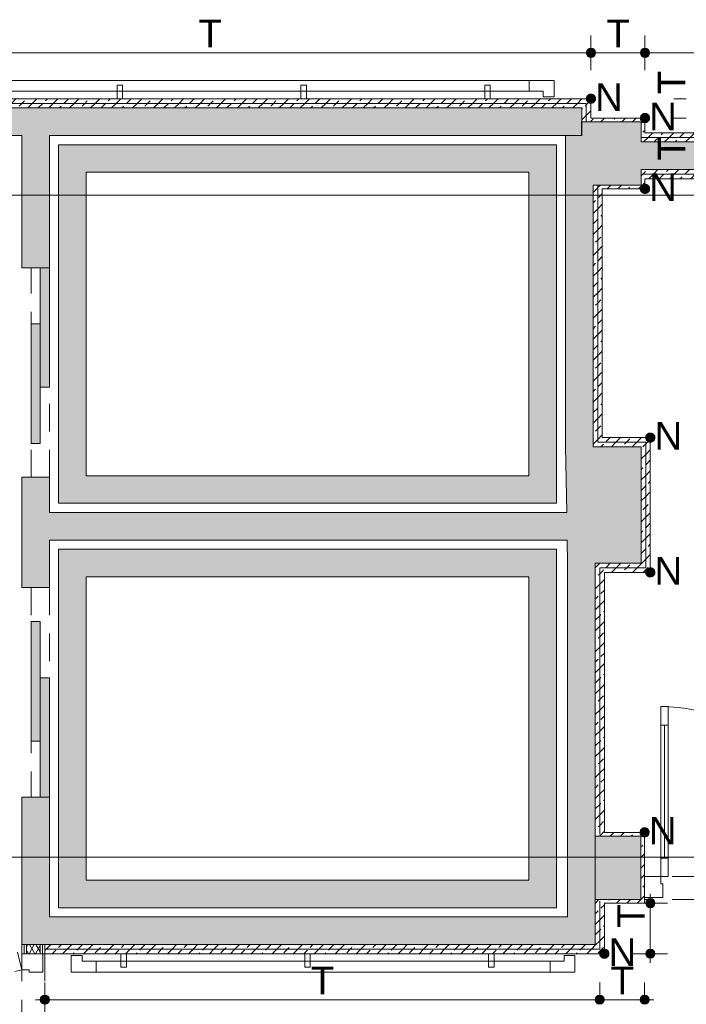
# Paper-space layout 'A-45 WYKOŃCZENIA ŚCIAN - PIĘTRO 0' of a CAD drawing. Header units: millimetres. Extents: x 0 to 500, y 0 to 400.
# Tile 10 of 15: x 257 to 293, y 197 to 251. Entities that reach past the tile are written whole.
import ezdxf
from ezdxf.xclip import XClip

# ---------------------------------------------------------------- set-up
doc = ezdxf.new("R2010")
doc.units = ezdxf.units.MM
doc.header["$MEASUREMENT"] = 0
doc.header["$XCLIPFRAME"] = 0
for name, pattern in [('DASHDOTX2', [1000, 500, -250, 0, -250]), ('Przer. długie kreski', [2.5, 1.5, -1]), ('PRZERYWANA_DU_A', [550, 350, -200])]:
    doc.linetypes.add(name, pattern=pattern)
for name, color, linetype in [('A__OKŁADZINY ŚCIAN', 7, 'Continuous'), ('A_podrys', 7, 'Continuous'), ('A_winda', 7, 'Continuous'), ('A_ściany', 7, 'Continuous'), ('A_ściany proj', 7, 'Continuous'), ('AR P NAROŻNIKI', 7, 'Continuous')]:
    doc.layers.add(name, color=color, linetype=linetype)
for name, color, linetype, lineweight, true_color in [('A__OKŁADZINY ŚCIAN_Nr_pióra__7', 7, 'Continuous', 18, 0x171717), ('A_osie_Nr_pióra__16', 7, 'Continuous', 5, 0x0f0f0f), ('A_ściany proj_Nr_pióra__10', 7, 'Continuous', 13, 0x4b4b4b), ('A_ściany proj_Nr_pióra__21', 7, 'Continuous', 5, 0xb0b0b0), ('AR ODBOJOPORĘCZ_Nr_pióra__10', 7, 'Continuous', 13, 0x4b4b4b), ('AR P NAROŻNIKI_Nr_pióra__7', 7, 'Continuous', 18, 0x171717)]:
    doc.layers.add(name, color=color, linetype=linetype, lineweight=lineweight, true_color=true_color)
for name, color, linetype, lineweight in [('A_winda_Nr_pióra__1', 7, 'Continuous', 20), ('A_ściany proj_Nr_pióra__1', 7, 'Continuous', 20), ('A_ściany proj_Nr_pióra__2', 8, 'Continuous', 13), ('A_ściany_Nr_pióra__1', 7, 'Continuous', 20), ('AR P NAROŻNIKI_Nr_pióra__1', 7, 'Continuous', 20), ('AR P NAROŻNIKI_Nr_pióra__2', 8, 'Continuous', 13), ('Drzwi Archicad_Nr_pióra__1', 7, 'Continuous', 20), ('Drzwi Archicad_Nr_pióra__3', 252, 'Continuous', 13)]:
    doc.layers.add(name, color=color, linetype=linetype, lineweight=lineweight)
doc.styles.add('STYL_AUTOMATYCZNY_1', font='arial.ttf')
doc.styles.add('STYL_AUTOMATYCZNY_5', font='arial.ttf')
pattern_1 = [(45, (-1528.3808, -204.0283), (-0.57024626, 0.57024626), []), (45, (-1527.8106, -204.0283), (-0.57024626, 0.57024626), [0.40323, -0.20161])]
pattern_2 = [(0, (-1528.3808, -204.0283), (0, 1), [0, -1])]

# ---------------------------------------------------------------- blocks, each defined once
blk = doc.blocks.new('Rysunek_1_1', base_point=(-1528.381, -204.028))
at = {"layer": 'A__OKŁADZINY ŚCIAN', "linetype": 'Continuous', "lineweight": 0, "true_color": 0x171717}
for points in [[(287.351, 248.797), (287.37, 248.701), (287.424, 248.62), (287.505, 248.566), (287.601, 248.547), (287.696, 248.566), (287.777, 248.62), (287.831, 248.701), (287.851, 248.797), (287.831, 248.892), (287.777, 248.973), (287.696, 249.028), (287.601, 249.047), (287.505, 249.028), (287.424, 248.973), (287.37, 248.892)], [(290.291, 248.797), (290.31, 248.701), (290.364, 248.62), (290.445, 248.566), (290.541, 248.547), (290.636, 248.566), (290.717, 248.62), (290.771, 248.701), (290.791, 248.797), (290.771, 248.892), (290.717, 248.973), (290.636, 249.028), (290.541, 249.047), (290.445, 249.028), (290.364, 248.973), (290.31, 248.892)], [(290.581, 202.547), (290.6, 202.451), (290.654, 202.37), (290.735, 202.316), (290.831, 202.297), (290.926, 202.316), (291.007, 202.37), (291.061, 202.451), (291.081, 202.547), (291.061, 202.642), (291.007, 202.723), (290.926, 202.778), (290.831, 202.797), (290.735, 202.778), (290.654, 202.723), (290.6, 202.642)], [(290.581, 199.797), (290.6, 199.701), (290.654, 199.62), (290.735, 199.566), (290.831, 199.547), (290.926, 199.566), (291.007, 199.62), (291.061, 199.701), (291.081, 199.797), (291.061, 199.892), (291.007, 199.973), (290.926, 200.028), (290.831, 200.047), (290.735, 200.028), (290.654, 199.973), (290.6, 199.892)], [(257.641, 197.297), (257.66, 197.201), (257.715, 197.12), (257.796, 197.066), (257.891, 197.047), (257.987, 197.066), (258.068, 197.12), (258.122, 197.201), (258.141, 197.297), (258.122, 197.392), (258.068, 197.473), (257.987, 197.528), (257.891, 197.547), (257.796, 197.528), (257.715, 197.473), (257.66, 197.392)], [(287.831, 197.297), (287.85, 197.201), (287.904, 197.12), (287.985, 197.066), (288.081, 197.047), (288.176, 197.066), (288.257, 197.12), (288.311, 197.201), (288.331, 197.297), (288.311, 197.392), (288.257, 197.473), (288.176, 197.528), (288.081, 197.547), (287.985, 197.528), (287.904, 197.473), (287.85, 197.392)], [(290.271, 197.297), (290.29, 197.201), (290.344, 197.12), (290.425, 197.066), (290.521, 197.047), (290.616, 197.066), (290.697, 197.12), (290.751, 197.201), (290.771, 197.297), (290.751, 197.392), (290.697, 197.473), (290.616, 197.528), (290.521, 197.547), (290.425, 197.528), (290.344, 197.473), (290.29, 197.392)]]:
    blk.add_hatch(color=250, dxfattribs=at).paths.add_polyline_path(points)
at = {"layer": 'A_winda', "linetype": 'Continuous', "lineweight": 0, "true_color": 0xfdfdfd}
h = blk.add_hatch(color=7, dxfattribs=at)
h.paths.add_polyline_path([(258.641, 243.797), (258.641, 224.297), (285.731, 224.297), (285.731, 243.797)])
h.paths.add_polyline_path([(284.231, 242.297), (284.231, 225.797), (260.141, 225.797), (260.141, 242.297)], flags=0)
for points in [[(257.641, 230.607), (258.141, 230.607), (258.141, 237.107), (257.641, 237.107)], [(257.141, 227.547), (257.641, 227.547), (257.641, 234.047), (257.141, 234.047)], [(257.141, 217.866), (257.141, 211.366), (257.641, 211.366), (257.641, 217.866)], [(257.641, 214.807), (257.641, 208.307), (258.141, 208.307), (258.141, 214.807)]]:
    blk.add_hatch(color=7, dxfattribs=at).paths.add_polyline_path(points)
h = blk.add_hatch(color=7, dxfattribs=at)
h.paths.add_polyline_path([(258.641, 221.797), (258.641, 202.297), (285.731, 202.297), (285.731, 221.797)])
h.paths.add_polyline_path([(284.231, 220.297), (284.231, 203.797), (260.141, 203.797), (260.141, 220.297)], flags=0)
at = {"layer": 'A_ściany', "linetype": 'Continuous', "lineweight": 0, "true_color": 0x000000}
for points in [[(254.901, 244.297), (287.101, 244.297), (287.101, 245.797), (254.901, 245.797)], [(290.341, 241.597), (290.341, 245.047), (287.097, 245.047), (287.097, 244.297), (286.221, 244.297), (286.221, 241.597)], [(258.141, 244.297), (256.641, 244.297), (256.641, 237.107), (258.141, 237.107)], [(290.341, 242.447), (311.121, 242.447), (311.121, 243.947), (290.341, 243.947)], [(287.721, 227.367), (287.721, 241.597), (286.221, 241.597), (286.221, 227.367)], [(290.331, 221.037), (290.331, 227.367), (286.221, 227.367), (286.331, 221.037)], [(256.641, 225.707), (256.641, 219.707), (258.141, 219.707), (258.141, 225.707)], [(258.141, 222.297), (286.309, 222.297), (286.283, 223.797), (258.141, 223.797)], [(287.831, 200.297), (287.831, 221.037), (286.331, 221.037), (286.331, 201.797)], [(256.641, 200.297), (258.141, 201.797), (258.141, 208.307), (256.641, 208.307)], [(290.321, 202.747), (290.321, 206.197), (287.831, 206.197), (287.831, 202.747)], [(286.331, 201.797), (258.141, 201.797), (256.641, 200.297), (287.831, 200.297)]]:
    blk.add_hatch(color=18, dxfattribs=at).paths.add_polyline_path(points)
at = {"layer": 'A_ściany proj', "linetype": 'Continuous', "lineweight": 0, "true_color": 0x4b4b4b}
h = blk.add_hatch(dxfattribs=at)
h.set_pattern_fill('FP_65_0001', color=251, style=0, pattern_type=2)
h.set_pattern_definition(pattern_1)
h.paths.add_polyline_path([(287.601, 246.297), (254.901, 246.297), (254.901, 246.047), (287.351, 246.047)])
h = blk.add_hatch(dxfattribs=at)
h.set_pattern_fill('FP_65_0001', color=251, style=0, pattern_type=2)
h.set_pattern_definition(pattern_1)
h.paths.add_polyline_path([(254.901, 245.797), (287.101, 245.797), (287.351, 246.047), (254.901, 246.047)])
h = blk.add_hatch(dxfattribs=at)
h.set_pattern_fill('FP_65_0001', color=251, style=0, pattern_type=2)
h.set_pattern_definition(pattern_1)
h.paths.add_polyline_path([(287.101, 245.797), (287.101, 245.047), (287.351, 245.147), (287.351, 246.047)])
h = blk.add_hatch(dxfattribs=at)
h.set_pattern_fill('FP_65_0001', color=251, style=0, pattern_type=2)
h.set_pattern_definition(pattern_1)
h.paths.add_polyline_path([(287.601, 245.247), (287.601, 246.297), (287.351, 246.047), (287.351, 245.247)])
h = blk.add_hatch(dxfattribs=at)
h.set_pattern_fill('FP_65_0001', color=251, style=0, pattern_type=2)
h.set_pattern_definition(pattern_1)
h.paths.add_polyline_path([(287.101, 245.047), (287.351, 245.047), (287.351, 245.147)])
h = blk.add_hatch(dxfattribs=at)
h.set_pattern_fill('FP_65_0001', color=251, style=0, pattern_type=2)
h.set_pattern_definition(pattern_1)
h.paths.add_polyline_path([(287.601, 245.247), (287.351, 245.147), (287.351, 245.047), (287.601, 245.047)])
h = blk.add_hatch(dxfattribs=at)
h.set_pattern_fill('FP_65_0001', color=251, style=0, pattern_type=2)
h.set_pattern_definition(pattern_1)
h.paths.add_polyline_path([(287.351, 245.147), (287.601, 245.247), (287.351, 245.247)])
h = blk.add_hatch(dxfattribs=at)
h.set_pattern_fill('FP_65_0001', color=251, style=0, pattern_type=2)
h.set_pattern_definition(pattern_1)
h.paths.add_polyline_path([(287.601, 245.047), (290.341, 245.047), (290.541, 245.247), (287.601, 245.247)])
h = blk.add_hatch(dxfattribs=at)
h.set_pattern_fill('FP_65_0001', color=251, style=0, pattern_type=2)
h.set_pattern_definition(pattern_1)
h.paths.add_polyline_path([(290.541, 244.447), (290.541, 245.247), (290.341, 245.047), (290.341, 244.447)])
h = blk.add_hatch(dxfattribs=at)
h.set_pattern_fill('FP_65_0001', color=251, style=0, pattern_type=2)
h.set_pattern_definition(pattern_1)
h.paths.add_polyline_path([(290.341, 244.197), (290.441, 244.197), (290.541, 244.447), (290.341, 244.447)])
h = blk.add_hatch(dxfattribs=at)
h.set_pattern_fill('FP_65_0001', color=251, style=0, pattern_type=2)
h.set_pattern_definition(pattern_1)
h.paths.add_polyline_path([(290.441, 244.197), (290.341, 244.197), (290.341, 243.947)])
h = blk.add_hatch(dxfattribs=at)
h.set_pattern_fill('FP_65_0001', color=251, style=0, pattern_type=2)
h.set_pattern_definition(pattern_1)
h.paths.add_polyline_path([(290.341, 243.947), (311.117, 243.947), (311.121, 244.197), (290.441, 244.197)])
h = blk.add_hatch(dxfattribs=at)
h.set_pattern_fill('FP_65_0001', color=251, style=0, pattern_type=2)
h.set_pattern_definition(pattern_1)
h.paths.add_polyline_path([(290.541, 244.447), (290.441, 244.197), (290.541, 244.197)])
h = blk.add_hatch(dxfattribs=at)
h.set_pattern_fill('FP_65_0001', color=251, style=0, pattern_type=2)
h.set_pattern_definition(pattern_1)
h.paths.add_polyline_path([(290.541, 244.197), (311.121, 244.197), (311.124, 244.447), (290.541, 244.447)])
h = blk.add_hatch(dxfattribs=at)
h.set_pattern_fill('FP_65_0001', color=251, style=0, pattern_type=2)
h.set_pattern_definition(pattern_1)
h.paths.add_polyline_path([(290.441, 242.197), (290.341, 242.447), (290.341, 242.197)])
h = blk.add_hatch(dxfattribs=at)
h.set_pattern_fill('FP_65_0001', color=251, style=0, pattern_type=2)
h.set_pattern_definition(pattern_1)
h.paths.add_polyline_path([(311.121, 242.447), (290.341, 242.447), (290.441, 242.197), (311.121, 242.197)])
h = blk.add_hatch(dxfattribs=at)
h.set_pattern_fill('FP_65_0001', color=251, style=0, pattern_type=2)
h.set_pattern_definition(pattern_1)
h.paths.add_polyline_path([(290.341, 241.947), (290.541, 241.947), (290.441, 242.197), (290.341, 242.197)])
h = blk.add_hatch(dxfattribs=at)
h.set_pattern_fill('FP_65_0001', color=251, style=0, pattern_type=2)
h.set_pattern_definition(pattern_1)
h.paths.add_polyline_path([(290.441, 242.197), (290.541, 241.947), (290.541, 242.197)])
h = blk.add_hatch(dxfattribs=at)
h.set_pattern_fill('FP_65_0001', color=251, style=0, pattern_type=2)
h.set_pattern_definition(pattern_1)
h.paths.add_polyline_path([(290.541, 241.947), (311.121, 241.947), (311.121, 242.197), (290.541, 242.197)])
h = blk.add_hatch(dxfattribs=at)
h.set_pattern_fill('FP_65_0001', color=251, style=0, pattern_type=2)
h.set_pattern_definition(pattern_1)
h.paths.add_polyline_path([(287.721, 241.597), (287.971, 241.497), (287.971, 241.597)])
h = blk.add_hatch(dxfattribs=at)
h.set_pattern_fill('FP_65_0001', color=251, style=0, pattern_type=2)
h.set_pattern_definition(pattern_1)
h.paths.add_polyline_path([(287.721, 241.597), (287.721, 227.367), (287.971, 227.617), (287.971, 241.497)])
h = blk.add_hatch(dxfattribs=at)
h.set_pattern_fill('FP_65_0001', color=251, style=0, pattern_type=2)
h.set_pattern_definition(pattern_1)
h.paths.add_polyline_path([(287.971, 241.597), (287.971, 241.497), (288.221, 241.397), (288.221, 241.597)])
h = blk.add_hatch(dxfattribs=at)
h.set_pattern_fill('FP_65_0001', color=251, style=0, pattern_type=2)
h.set_pattern_definition(pattern_1)
h.paths.add_polyline_path([(288.221, 241.397), (290.541, 241.397), (290.341, 241.597), (288.221, 241.597)])
h = blk.add_hatch(dxfattribs=at)
h.set_pattern_fill('FP_65_0001', color=251, style=0, pattern_type=2)
h.set_pattern_definition(pattern_1)
h.paths.add_polyline_path([(290.341, 241.947), (290.341, 241.597), (290.541, 241.397), (290.541, 241.947)])
h = blk.add_hatch(dxfattribs=at)
h.set_pattern_fill('FP_65_0001', color=251, style=0, pattern_type=2)
h.set_pattern_definition(pattern_1)
h.paths.add_polyline_path([(288.221, 241.397), (287.971, 241.497), (287.971, 241.397)])
h = blk.add_hatch(dxfattribs=at)
h.set_pattern_fill('FP_65_0001', color=251, style=0, pattern_type=2)
h.set_pattern_definition(pattern_1)
h.paths.add_polyline_path([(287.971, 241.397), (287.971, 227.617), (288.221, 227.867), (288.221, 241.397)])
h = blk.add_hatch(dxfattribs=at)
h.set_pattern_fill('FP_65_0001', color=251, style=0, pattern_type=2)
h.set_pattern_definition(pattern_1)
h.paths.add_polyline_path([(287.721, 227.367), (290.331, 227.367), (290.581, 227.617), (287.971, 227.617)])
h = blk.add_hatch(dxfattribs=at)
h.set_pattern_fill('FP_65_0001', color=251, style=0, pattern_type=2)
h.set_pattern_definition(pattern_1)
h.paths.add_polyline_path([(290.831, 227.867), (288.221, 227.867), (287.971, 227.617), (290.581, 227.617)])
h = blk.add_hatch(dxfattribs=at)
h.set_pattern_fill('FP_65_0001', color=251, style=0, pattern_type=2)
h.set_pattern_definition(pattern_1)
h.paths.add_polyline_path([(290.331, 227.367), (290.331, 221.037), (290.581, 220.787), (290.581, 227.617)])
h = blk.add_hatch(dxfattribs=at)
h.set_pattern_fill('FP_65_0001', color=251, style=0, pattern_type=2)
h.set_pattern_definition(pattern_1)
h.paths.add_polyline_path([(290.831, 220.537), (290.831, 227.867), (290.581, 227.617), (290.581, 220.787)])
h = blk.add_hatch(dxfattribs=at)
h.set_pattern_fill('FP_65_0001', color=251, style=0, pattern_type=2)
h.set_pattern_definition(pattern_1)
h.paths.add_polyline_path([(287.831, 221.037), (287.831, 206.197), (288.081, 206.297), (288.081, 220.787)])
h = blk.add_hatch(dxfattribs=at)
h.set_pattern_fill('FP_65_0001', color=251, style=0, pattern_type=2)
h.set_pattern_definition(pattern_1)
h.paths.add_polyline_path([(290.331, 221.037), (287.831, 221.037), (288.081, 220.787), (290.581, 220.787)])
h = blk.add_hatch(dxfattribs=at)
h.set_pattern_fill('FP_65_0001', color=251, style=0, pattern_type=2)
h.set_pattern_definition(pattern_1)
h.paths.add_polyline_path([(288.331, 206.397), (288.331, 220.537), (288.081, 220.787), (288.081, 206.397)])
h = blk.add_hatch(dxfattribs=at)
h.set_pattern_fill('FP_65_0001', color=251, style=0, pattern_type=2)
h.set_pattern_definition(pattern_1)
h.paths.add_polyline_path([(288.331, 220.537), (290.831, 220.537), (290.581, 220.787), (288.081, 220.787)])
h = blk.add_hatch(dxfattribs=at)
h.set_pattern_fill('FP_65_0001', color=251, style=0, pattern_type=2)
h.set_pattern_definition(pattern_1)
h.paths.add_polyline_path([(288.081, 206.297), (287.831, 206.197), (288.081, 206.197)])
h = blk.add_hatch(dxfattribs=at)
h.set_pattern_fill('FP_65_0001', color=251, style=0, pattern_type=2)
h.set_pattern_definition(pattern_1)
h.paths.add_polyline_path([(288.331, 206.397), (288.081, 206.297), (288.081, 206.197), (288.331, 206.197)])
h = blk.add_hatch(dxfattribs=at)
h.set_pattern_fill('FP_65_0001', color=251, style=0, pattern_type=2)
h.set_pattern_definition(pattern_1)
h.paths.add_polyline_path([(288.081, 206.297), (288.331, 206.397), (288.081, 206.397)])
h = blk.add_hatch(dxfattribs=at)
h.set_pattern_fill('FP_65_0001', color=251, style=0, pattern_type=2)
h.set_pattern_definition(pattern_1)
h.paths.add_polyline_path([(288.331, 206.197), (290.321, 206.197), (290.521, 206.397), (288.331, 206.397)])
h = blk.add_hatch(dxfattribs=at)
h.set_pattern_fill('FP_65_0001', color=251, style=0, pattern_type=2)
h.set_pattern_definition(pattern_1)
h.paths.add_polyline_path([(290.521, 202.547), (290.521, 206.397), (290.321, 206.197), (290.321, 202.747)])
h = blk.add_hatch(dxfattribs=at)
h.set_pattern_fill('FP_65_0001', color=251, style=0, pattern_type=2)
h.set_pattern_definition(pattern_1)
h.paths.add_polyline_path([(287.831, 202.747), (287.831, 200.297), (288.081, 200.047), (288.081, 202.647)])
h = blk.add_hatch(dxfattribs=at)
h.set_pattern_fill('FP_65_0001', color=251, style=0, pattern_type=2)
h.set_pattern_definition(pattern_1)
h.paths.add_polyline_path([(288.081, 202.747), (287.831, 202.747), (288.081, 202.647)])
h = blk.add_hatch(dxfattribs=at)
h.set_pattern_fill('FP_65_0001', color=251, style=0, pattern_type=2)
h.set_pattern_definition(pattern_1)
h.paths.add_polyline_path([(288.081, 202.747), (288.081, 202.647), (288.331, 202.547), (288.331, 202.747)])
h = blk.add_hatch(dxfattribs=at)
h.set_pattern_fill('FP_65_0001', color=251, style=0, pattern_type=2)
h.set_pattern_definition(pattern_1)
h.paths.add_polyline_path([(288.331, 202.547), (288.081, 202.647), (288.081, 202.547)])
h = blk.add_hatch(dxfattribs=at)
h.set_pattern_fill('FP_65_0001', color=251, style=0, pattern_type=2)
h.set_pattern_definition(pattern_1)
h.paths.add_polyline_path([(288.081, 202.547), (288.081, 200.047), (288.331, 199.797), (288.331, 202.547)])
h = blk.add_hatch(dxfattribs=at)
h.set_pattern_fill('FP_65_0001', color=251, style=0, pattern_type=2)
h.set_pattern_definition(pattern_1)
h.paths.add_polyline_path([(288.331, 202.547), (290.521, 202.547), (290.321, 202.747), (288.331, 202.747)])
at = {"layer": 'A_ściany proj', "linetype": 'Continuous', "lineweight": 13}
h = blk.add_hatch(dxfattribs=at)
h.set_pattern_fill('gypsum_0001', color=8, style=0, pattern_type=2)
h.set_pattern_definition(pattern_2)
h.paths.add_polyline_path([(256.641, 200.296), (256.641, 199.797), (256.766, 199.797), (256.766, 200.296)])
h = blk.add_hatch(dxfattribs=at)
h.set_pattern_fill('gypsum_0001', color=8, style=0, pattern_type=2)
h.set_pattern_definition(pattern_2)
h.paths.add_polyline_path([(256.891, 200.296), (256.766, 200.296), (256.766, 199.797), (256.891, 199.797)])
h = blk.add_hatch(dxfattribs=at)
h.set_pattern_fill('batt_insulation_0001', color=8, style=0, pattern_type=2)
h.set_pattern_definition([(60, (-1528.3808, -204.02828), (-0.25980762, 0.15), []), (120, (-1528.3808, -204.02828), (0.25980762, 0.15), [])])
h.paths.add_polyline_path([(257.641, 200.296), (256.891, 200.296), (256.891, 199.797), (257.641, 199.797)])
h = blk.add_hatch(dxfattribs=at)
h.set_pattern_fill('gypsum_0001', color=8, style=0, pattern_type=2)
h.set_pattern_definition(pattern_2)
h.paths.add_polyline_path([(257.641, 200.296), (257.641, 199.797), (257.766, 199.797), (257.766, 200.296)])
h = blk.add_hatch(dxfattribs=at)
h.set_pattern_fill('gypsum_0001', color=8, style=0, pattern_type=2)
h.set_pattern_definition(pattern_2)
h.paths.add_polyline_path([(257.766, 200.296), (257.766, 199.797), (257.891, 199.797), (257.891, 200.296)])
at = {"layer": 'A_ściany proj', "linetype": 'Continuous', "lineweight": 0, "true_color": 0x4b4b4b}
h = blk.add_hatch(dxfattribs=at)
h.set_pattern_fill('FP_65_0001', color=251, style=0, pattern_type=2)
h.set_pattern_definition(pattern_1)
h.paths.add_polyline_path([(287.831, 200.297), (257.891, 200.297), (257.891, 200.047), (288.081, 200.047)])
h = blk.add_hatch(dxfattribs=at)
h.set_pattern_fill('FP_65_0001', color=251, style=0, pattern_type=2)
h.set_pattern_definition(pattern_1)
h.paths.add_polyline_path([(257.891, 199.797), (288.331, 199.797), (288.081, 200.047), (257.891, 200.047)])
at = {"layer": 'AR P NAROŻNIKI', "linetype": 'Continuous', "lineweight": 0, "true_color": 0x171717}
for points in [[(287.851, 246.297, 1), (287.351, 246.297, 1)], [(290.791, 245.247, 1), (290.291, 245.247, 1)], [(290.791, 241.397, 1), (290.291, 241.397, 1)], [(291.081, 227.867, 1), (290.581, 227.867, 1)], [(291.081, 220.537, 1), (290.581, 220.537, 1)], [(290.771, 206.397, 1), (290.271, 206.397, 1)], [(288.581, 199.797, 1), (288.081, 199.797, 1)]]:
    blk.add_hatch(color=250, dxfattribs=at).paths.add_polyline_path(points)
at = {"layer": 'A__OKŁADZINY ŚCIAN_Nr_pióra__7', "color": 250, "linetype": 'Continuous', "lineweight": 18, "true_color": 0x171717}
for p, q in [((287.601, 249.047), (287.601, 249.734)), ((290.541, 249.047), (290.541, 249.734)), ((246.396, 248.797), (287.351, 248.797)), ((287.601, 247.859), (287.601, 248.547)), ((287.851, 248.797), (290.291, 248.797)), ((290.541, 247.859), (290.541, 248.547)), ((290.791, 248.797), (316.707, 248.797)), ((292.79, 246.297), (292.103, 246.297)), ((292.79, 245.247), (292.103, 245.247)), ((292.79, 244.447), (292.103, 244.447)), ((290.831, 202.797), (290.831, 203.047)), ((290.581, 202.547), (289.893, 202.547)), ((291.768, 202.547), (291.081, 202.547)), ((290.831, 200.047), (290.831, 202.297)), ((290.581, 199.797), (289.893, 199.797)), ((291.768, 199.797), (291.081, 199.797)), ((290.831, 199.297), (290.831, 199.547)), ((257.891, 197.547), (257.891, 198.234)), ((288.081, 197.547), (288.081, 198.234)), ((290.521, 197.547), (290.521, 198.234)), ((257.391, 197.297), (257.641, 197.297)), ((258.141, 197.297), (287.831, 197.297)), ((288.331, 197.297), (290.271, 197.297)), ((290.771, 197.297), (291.021, 197.297))]:
    blk.add_line(p, q, dxfattribs=at)
for centre in [(287.601, 248.797), (290.541, 248.797), (290.831, 202.547), (290.831, 199.797), (257.891, 197.297), (288.081, 197.297), (290.521, 197.297)]:
    blk.add_circle(centre, 0.25, dxfattribs=at)
at = {"layer": 'A_osie_Nr_pióra__16', "color": 250, "linetype": 'DASHDOTX2', "lineweight": 5, "true_color": 0x0f0f0f}
for p, q in [((340.811, 241.047), (116.612, 241.047)), ((340.811, 205.047), (116.612, 205.047))]:
    blk.add_line(p, q, dxfattribs=at)
at = {"layer": 'A_winda_Nr_pióra__1', "color": 7, "linetype": 'Przer. długie kreski', "lineweight": 20}
for p, q in [((257.141, 225.707), (257.141, 237.107)), ((258.141, 225.707), (258.141, 236.707)), ((257.141, 219.707), (257.141, 208.307)), ((258.141, 219.707), (258.141, 208.707))]:
    blk.add_line(p, q, dxfattribs=at)
at = {"layer": 'A_winda_Nr_pióra__1', "color": 7, "linetype": 'PRZERYWANA_DU_A', "lineweight": 20, "flags": 128}
for points in [[(258.641, 243.797), (285.731, 243.797), (285.731, 224.297), (258.641, 224.297)], [(284.231, 242.297), (284.231, 225.797), (260.141, 225.797), (260.141, 242.297)], [(258.641, 221.797), (285.731, 221.797), (285.731, 202.297), (258.641, 202.297)], [(284.231, 220.297), (284.231, 203.797), (260.141, 203.797), (260.141, 220.297)]]:
    blk.add_lwpolyline(points, close=True, dxfattribs=at)
at = {"layer": 'A_winda_Nr_pióra__1', "color": 7, "linetype": 'Continuous', "lineweight": 20, "flags": 128}
for points in [[(257.641, 230.607), (257.641, 237.107), (258.141, 237.107), (258.141, 230.607)], [(257.141, 227.547), (257.141, 234.047), (257.641, 234.047), (257.641, 227.547)], [(257.141, 217.866), (257.141, 211.366), (257.641, 211.366), (257.641, 217.866)], [(257.641, 214.807), (257.641, 208.307), (258.141, 208.307), (258.141, 214.807)]]:
    blk.add_lwpolyline(points, close=True, dxfattribs=at)
at = {"layer": 'A_ściany proj_Nr_pióra__1', "color": 7, "linetype": 'Continuous', "lineweight": 20, "flags": 128}
for points in [[(287.601, 246.297), (254.901, 246.297)], [(254.901, 245.797), (287.101, 245.797)], [(287.101, 245.797), (287.101, 245.047)], [(287.601, 245.247), (287.601, 246.297)], [(290.541, 245.247), (287.601, 245.247)], [(287.601, 245.047), (290.341, 245.047)], [(290.341, 245.047), (290.341, 244.447)], [(290.541, 244.447), (290.541, 245.247)], [(311.124, 244.447), (290.541, 244.447)], [(290.341, 243.947), (311.117, 243.947)], [(311.121, 242.447), (290.341, 242.447)], [(287.721, 241.597), (287.721, 227.367)], [(290.341, 241.597), (288.221, 241.597)], [(290.341, 241.947), (290.341, 241.597)], [(290.541, 241.397), (290.541, 241.947)], [(290.541, 241.947), (311.121, 241.947)], [(288.221, 241.397), (290.541, 241.397)], [(288.221, 227.867), (288.221, 241.397)], [(290.831, 227.867), (288.221, 227.867)], [(290.831, 220.537), (290.831, 227.867)], [(287.721, 227.367), (290.331, 227.367)], [(290.331, 227.367), (290.331, 221.037)], [(287.831, 221.037), (287.831, 206.197)], [(290.331, 221.037), (287.831, 221.037)], [(288.331, 206.397), (288.331, 220.537)], [(288.331, 220.537), (290.831, 220.537)], [(290.521, 206.397), (288.331, 206.397)], [(288.331, 206.197), (290.321, 206.197)], [(290.321, 206.197), (290.321, 202.747)], [(290.521, 202.547), (290.521, 206.397)], [(287.831, 202.747), (287.831, 200.297)], [(290.321, 202.747), (288.331, 202.747)], [(288.331, 199.797), (288.331, 202.547)], [(288.331, 202.547), (290.521, 202.547)], [(256.641, 200.296), (256.641, 199.797)], [(287.831, 200.297), (257.891, 200.297)], [(257.891, 199.797), (257.891, 200.296)], [(257.891, 199.797), (288.331, 199.797)]]:
    blk.add_lwpolyline(points, dxfattribs=at)
at = {"layer": 'A_ściany proj_Nr_pióra__10', "color": 251, "linetype": 'Continuous', "lineweight": 13, "true_color": 0x4b4b4b}
for p, q in [((287.351, 246.047), (254.901, 246.047)), ((254.901, 246.047), (287.351, 246.047)), ((287.351, 245.147), (287.351, 246.047)), ((287.351, 246.047), (287.351, 245.147)), ((287.351, 245.147), (287.351, 245.047)), ((290.341, 244.197), (290.441, 244.197)), ((311.121, 244.197), (290.441, 244.197)), ((290.441, 244.197), (311.121, 244.197)), ((311.121, 242.197), (290.441, 242.197)), ((290.441, 242.197), (311.121, 242.197)), ((287.971, 241.597), (287.971, 241.497)), ((287.971, 227.617), (287.971, 241.497)), ((287.971, 241.497), (287.971, 227.617)), ((287.971, 227.617), (290.581, 227.617)), ((290.581, 227.617), (287.971, 227.617)), ((290.581, 220.787), (290.581, 227.617)), ((290.581, 227.617), (290.581, 220.787)), ((288.081, 206.297), (288.081, 220.787)), ((288.081, 220.787), (288.081, 206.297)), ((288.081, 220.787), (290.581, 220.787)), ((290.581, 220.787), (288.081, 220.787)), ((288.081, 200.047), (288.081, 202.647)), ((288.081, 202.647), (288.081, 200.047)), ((288.081, 200.047), (257.891, 200.047)), ((257.891, 200.047), (288.081, 200.047))]:
    blk.add_line(p, q, dxfattribs=at)
at = {"layer": 'A_ściany proj_Nr_pióra__2', "color": 8, "linetype": 'Continuous', "lineweight": 13, "flags": 128}
for points in [[(287.101, 245.047), (287.351, 245.047)], [(287.351, 245.047), (287.601, 245.047)], [(290.341, 244.197), (290.341, 244.447)], [(290.341, 243.947), (290.341, 244.197)], [(290.341, 242.447), (290.341, 242.197)], [(290.341, 242.197), (290.341, 241.947)], [(287.721, 241.597), (287.971, 241.597)], [(287.971, 241.597), (288.221, 241.597)], [(287.831, 206.197), (288.081, 206.197)], [(288.081, 206.197), (288.331, 206.197)], [(287.831, 202.747), (288.081, 202.747)], [(288.081, 202.747), (288.331, 202.747)], [(257.891, 200.297), (257.891, 200.047)], [(257.891, 200.047), (257.891, 199.797)]]:
    blk.add_lwpolyline(points, dxfattribs=at)
at = {"layer": 'A_ściany proj_Nr_pióra__21', "color": 253, "linetype": 'Continuous', "lineweight": 5, "true_color": 0xb0b0b0}
for p, q in [((290.52, 203.997), (290.52, 203.872)), ((290.52, 203.872), (290.52, 203.747)), ((290.52, 203.747), (290.52, 202.997)), ((290.52, 202.997), (290.52, 202.872)), ((290.52, 202.872), (290.52, 202.847)), ((290.52, 202.847), (290.52, 202.747)), ((256.766, 200.296), (256.766, 199.797)), ((256.891, 200.296), (256.891, 199.797)), ((257.641, 199.797), (257.641, 200.296)), ((257.766, 199.797), (257.766, 200.296)), ((256.641, 199.797), (256.766, 199.797)), ((256.766, 199.797), (256.891, 199.797)), ((256.891, 199.797), (257.641, 199.797)), ((257.641, 199.797), (257.766, 199.797)), ((257.766, 199.797), (257.791, 199.797)), ((257.791, 199.797), (257.891, 199.797))]:
    blk.add_line(p, q, dxfattribs=at)
at = {"layer": 'A_ściany proj_Nr_pióra__21', "color": 253, "linetype": 'Continuous', "lineweight": 5, "true_color": 0xb0b0b0, "flags": 128}
for points in [[(256.641, 200.296), (256.766, 200.296)], [(256.766, 200.296), (256.891, 200.296)], [(256.891, 200.296), (257.641, 200.296)], [(257.641, 200.296), (257.766, 200.296)], [(257.766, 200.296), (257.891, 200.296)]]:
    blk.add_lwpolyline(points, dxfattribs=at)
at = {"layer": 'A_ściany_Nr_pióra__1', "color": 7, "linetype": 'Continuous', "lineweight": 20}
for p, q in [((256.641, 237.107), (258.141, 237.107)), ((256.641, 225.707), (258.141, 225.707)), ((258.141, 219.707), (256.641, 219.707)), ((258.141, 208.307), (256.641, 208.307))]:
    blk.add_line(p, q, dxfattribs=at)
at = {"layer": 'A_ściany_Nr_pióra__1', "color": 7, "linetype": 'Continuous', "lineweight": 20, "flags": 128}
for points in [[(287.101, 245.797), (254.901, 245.797)], [(287.101, 244.297), (287.101, 245.797)], [(290.341, 245.047), (287.097, 245.047)], [(287.097, 245.047), (287.097, 244.297)], [(290.341, 243.947), (290.341, 245.047)], [(254.901, 244.297), (256.641, 244.297)], [(256.641, 244.297), (256.641, 237.107)], [(258.141, 237.107), (258.141, 244.297)], [(258.141, 244.297), (287.101, 244.297)], [(287.097, 244.297), (286.221, 244.297)], [(286.221, 244.297), (286.221, 241.597)], [(311.121, 243.947), (290.341, 243.947)], [(290.341, 241.597), (290.341, 242.447)], [(290.341, 242.447), (311.121, 242.447)], [(286.221, 241.597), (286.221, 227.367)], [(287.721, 227.367), (287.721, 241.597)], [(287.721, 241.597), (290.341, 241.597)], [(286.221, 227.367), (286.283, 223.797)], [(290.331, 227.367), (287.721, 227.367)], [(290.331, 221.037), (290.331, 227.367)], [(256.641, 225.707), (256.641, 219.707)], [(258.141, 223.797), (258.141, 225.707)], [(286.283, 223.797), (258.141, 223.797)], [(258.141, 222.297), (286.309, 222.297)], [(258.141, 219.707), (258.141, 222.297)], [(286.309, 222.297), (286.331, 221.037)], [(286.331, 221.037), (286.331, 201.797)], [(287.831, 200.297), (287.831, 221.037)], [(287.831, 221.037), (290.331, 221.037)], [(256.641, 208.307), (256.641, 200.297)], [(258.141, 201.797), (258.141, 208.307)], [(290.321, 206.197), (287.831, 206.197)], [(287.831, 206.197), (287.831, 202.747)], [(290.321, 202.747), (290.321, 206.197)], [(287.831, 202.747), (290.321, 202.747)], [(286.331, 201.797), (258.141, 201.797)], [(256.641, 200.297), (287.831, 200.297)]]:
    blk.add_lwpolyline(points, dxfattribs=at)
at = {"layer": 'AR ODBOJOPORĘCZ_Nr_pióra__10', "color": 251, "linetype": 'Continuous', "lineweight": 13, "true_color": 0x4b4b4b}
for p, q in [((285.6, 247.296), (247.666, 247.297)), ((285.6, 247.296), (247.667, 247.296)), ((261.823, 247.027), (261.823, 246.297)), ((262.123, 247.027), (261.823, 247.027)), ((262.123, 247.027), (262.123, 246.297)), ((271.823, 247.027), (271.823, 246.297)), ((272.123, 247.027), (271.823, 247.027)), ((272.123, 247.027), (272.123, 246.297)), ((281.823, 247.027), (281.823, 246.297)), ((282.123, 247.027), (281.823, 247.027)), ((282.123, 247.027), (282.123, 246.297)), ((284.25, 246.703), (284.25, 247.297)), ((285.6, 246.4), (285.6, 247.296)), ((285.601, 246.4), (285.601, 247.297)), ((285.007, 246.703), (248.26, 246.703)), ((285.007, 246.4), (285.007, 246.703)), ((285.601, 246.4), (285.007, 246.4)), ((262.123, 246.297), (261.823, 246.297)), ((272.123, 246.297), (271.823, 246.297)), ((282.123, 246.297), (281.823, 246.297)), ((262.03, 199.797), (262.33, 199.797)), ((262.03, 199.066), (262.03, 199.797)), ((262.33, 199.066), (262.33, 199.797)), ((272.03, 199.797), (272.33, 199.797)), ((272.03, 199.066), (272.03, 199.797)), ((272.33, 199.066), (272.33, 199.797)), ((282.03, 199.797), (282.33, 199.797)), ((282.03, 199.066), (282.03, 199.797)), ((282.33, 199.066), (282.33, 199.797)), ((259.33, 199.693), (259.924, 199.693)), ((259.33, 199.693), (259.33, 198.797)), ((259.331, 199.693), (259.331, 198.797)), ((259.924, 199.693), (259.924, 199.39)), ((259.924, 199.39), (286.137, 199.39)), ((260.68, 199.39), (260.68, 198.797)), ((285.38, 199.39), (285.38, 198.797)), ((286.731, 199.693), (286.137, 199.693)), ((286.137, 199.693), (286.137, 199.39)), ((286.73, 199.693), (286.73, 198.797)), ((286.731, 199.693), (286.731, 198.797)), ((259.331, 198.797), (286.731, 198.797)), ((259.331, 198.797), (286.73, 198.797)), ((262.03, 199.066), (262.33, 199.066)), ((272.03, 199.066), (272.33, 199.066)), ((282.03, 199.066), (282.33, 199.066))]:
    blk.add_line(p, q, dxfattribs=at)
at = {"layer": 'AR P NAROŻNIKI_Nr_pióra__1', "color": 7, "linetype": 'Continuous', "lineweight": 20}
for centre in [(287.601, 246.297), (290.541, 245.247), (290.541, 241.397), (290.831, 227.867), (290.831, 220.537), (290.521, 206.397), (288.331, 199.797)]:
    blk.add_circle(centre, 0.25, dxfattribs=at)
at = {"layer": 'AR P NAROŻNIKI_Nr_pióra__2', "color": 8, "linetype": 'PRZERYWANA_DU_A', "lineweight": 13, "flags": 128}
for points in [[(287.851, 246.297, 1), (287.351, 246.297, 1)], [(290.791, 245.247, 1), (290.291, 245.247, 1)], [(290.791, 241.397, 1), (290.291, 241.397, 1)], [(291.081, 227.867, 1), (290.581, 227.867, 1)], [(291.081, 220.537, 1), (290.581, 220.537, 1)], [(290.771, 206.397, 1), (290.271, 206.397, 1)], [(288.581, 199.797, 1), (288.081, 199.797, 1)]]:
    blk.add_lwpolyline(points, format="xyb", close=True, dxfattribs=at)
at = {"layer": 'Drzwi Archicad_Nr_pióra__1', "color": 7, "linetype": 'Continuous', "lineweight": 20}
for p, q in [((256.641, 237.107), (258.141, 237.107)), ((256.641, 225.707), (258.141, 225.707)), ((258.141, 219.707), (256.641, 219.707)), ((258.141, 208.307), (256.641, 208.307))]:
    blk.add_line(p, q, dxfattribs=at)
at = {"layer": 'Drzwi Archicad_Nr_pióra__3', "color": 252, "linetype": 'Continuous', "lineweight": 13}
for p, q in [((291.4, 213.237), (291.4, 212.237)), ((291.8, 213.237), (291.4, 213.237)), ((291.8, 212.237), (291.8, 213.237)), ((291.4, 212.237), (291.8, 212.237)), ((291.6, 212.237), (291.6, 204.997)), ((291.8, 204.997), (291.4, 204.997)), ((291.4, 204.997), (291.4, 203.997)), ((291.8, 203.997), (291.8, 204.997)), ((290.52, 202.847), (290.52, 203.997)), ((290.52, 203.997), (291.4, 203.997)), ((290.52, 203.997), (290.52, 203.872)), ((290.52, 203.997), (290.52, 203.872)), ((290.52, 203.872), (290.52, 203.747)), ((290.52, 203.872), (290.52, 203.747)), ((290.52, 203.747), (290.52, 202.997)), ((290.52, 203.747), (290.52, 202.997)), ((291.4, 203.997), (291.4, 203.597)), ((291.4, 203.997), (291.8, 203.997)), ((291.4, 203.597), (291.52, 203.597)), ((291.52, 203.597), (291.52, 202.847)), ((290.52, 202.997), (290.52, 202.872)), ((290.52, 202.997), (290.52, 202.872)), ((290.52, 202.872), (290.52, 202.847)), ((290.52, 202.872), (290.52, 202.847)), ((291.52, 202.847), (290.52, 202.847)), ((290.52, 202.847), (290.52, 202.747)), ((256.408, 199.889), (256.641, 198.917)), ((256.641, 198.917), (256.641, 199.797)), ((256.641, 199.797), (257.791, 199.797)), ((256.641, 199.797), (256.766, 199.797)), ((256.641, 199.797), (256.766, 199.797)), ((256.766, 199.797), (256.891, 199.797)), ((256.766, 199.797), (256.891, 199.797)), ((256.891, 199.797), (257.641, 199.797)), ((256.891, 199.797), (257.641, 199.797)), ((257.641, 199.797), (257.766, 199.797)), ((257.641, 199.797), (257.766, 199.797)), ((257.766, 199.797), (257.791, 199.797)), ((257.766, 199.797), (257.791, 199.797)), ((257.791, 199.797), (257.791, 198.797)), ((257.791, 199.797), (257.891, 199.797)), ((256.641, 198.917), (256.252, 198.823)), ((257.041, 198.917), (256.641, 198.917)), ((257.041, 198.797), (257.041, 198.917)), ((257.791, 198.797), (257.041, 198.797))]:
    blk.add_line(p, q, dxfattribs=at)
at = {"layer": 'Drzwi Archicad_Nr_pióra__3', "color": 252, "linetype": 'Przer. długie kreski', "lineweight": 13}
for p, q in [((311.02, 203.997), (290.52, 203.997)), ((311.02, 202.747), (290.52, 202.747)), ((256.641, 199.797), (256.641, 180.797)), ((257.891, 199.797), (257.891, 180.797))]:
    blk.add_line(p, q, dxfattribs=at)
at = {"layer": 'Drzwi Archicad_Nr_pióra__3', "color": 252, "linetype": 'Continuous', "lineweight": 13, "flags": 128}
for points in [[(291.4, 212.237), (291.4, 204.997), (291.6, 204.997), (291.6, 212.237)], [(291.6, 212.237), (291.6, 204.997), (291.8, 204.997), (291.8, 212.237)]]:
    blk.add_lwpolyline(points, close=True, dxfattribs=at)
at = {"layer": 'Drzwi Archicad_Nr_pióra__3', "color": 252, "linetype": 'Continuous', "lineweight": 13}
for centre, radius, start, end in [((291.4, 203.997), 9.24, 0, 90), ((256.641, 198.917), 6.24, 103.4992, 270)]:
    blk.add_arc(centre, radius, start, end, dxfattribs=at)
at = {"layer": 'A__OKŁADZINY ŚCIAN_Nr_pióra__7', "color": 250, "linetype": 'Continuous', "lineweight": 18, "true_color": 0x171717, "char_height": 1.5, "width": 1.25659, "attachment_point": 7, "style": 'STYL_AUTOMATYCZNY_5'}
for insert in [(266.245, 249.097), (288.442, 249.097), (272.358, 197.597), (288.672, 197.597)]:
    blk.add_mtext('\\A1;{\\pql;\\fArial|b0|i0|c238|p0;\\W1.000000;T}', dxfattribs=dict(at, insert=insert))
at = {"layer": 'A__OKŁADZINY ŚCIAN_Nr_pióra__7', "color": 250, "linetype": 'Continuous', "lineweight": 18, "true_color": 0x171717, "char_height": 1.5, "width": 1.25659, "attachment_point": 7, "rotation": 90, "style": 'STYL_AUTOMATYCZNY_5'}
for insert in [(292.74, 246.547), (292.74, 242.94), (290.531, 201.211)]:
    blk.add_mtext('\\A1;{\\pql;\\fArial|b0|i0|c238|p0;\\W1.000000;T}', dxfattribs=dict(at, insert=insert))
at = {"layer": 'AR P NAROŻNIKI_Nr_pióra__7', "color": 250, "linetype": 'Continuous', "lineweight": 18, "true_color": 0x171717, "char_height": 1.5, "attachment_point": 4, "style": 'STYL_AUTOMATYCZNY_1'}
for insert in [(287.826, 246.388), (290.766, 245.338), (290.766, 241.488), (291.056, 227.958), (291.056, 220.628), (290.746, 206.488), (288.556, 199.888)]:
    blk.add_mtext('\\A1;{\\pql;\\fArial|b0|i0|c238|p0;\\W1.000000;N}', dxfattribs=dict(at, insert=insert))

psp = doc.layouts.new('A-45 WYKOŃCZENIA ŚCIAN - PIĘTRO 0')

# ---------------------------------------------------------------- block references
at = {"layer": 'A_podrys', "color": 37, "linetype": 'Continuous', "lineweight": 5, "true_color": 0x656532}
ref = psp.add_blockref('Rysunek_1_1', (-1528.381, -204.028), dxfattribs=at)
XClip(ref).set_block_clipping_path([(90.3605497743, 98.7556093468), (340.8105210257, 383.8565524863)])

doc.saveas('drawing.dxf')
